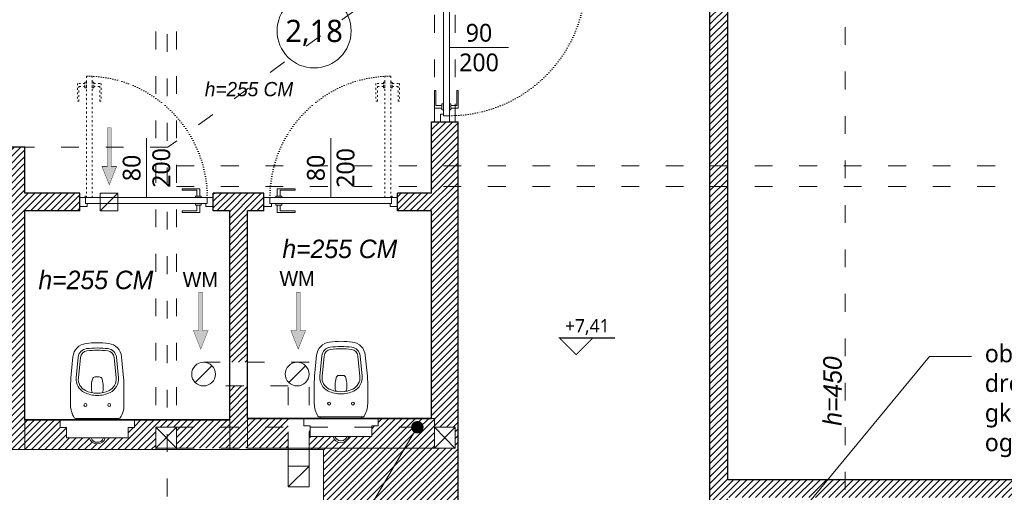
# Model space of a CAD drawing. Header units: millimetres. Extents: x -221 to 149158, y -114258 to 0.
# Tile 22 of 219: x 127509 to 128173, y -95976 to -95657. Entities that reach past the tile are written whole.
import ezdxf
from ezdxf import colors
from ezdxf.entities.mleader import LeaderData, LeaderLine
from ezdxf.enums import TextEntityAlignment as Align
from ezdxf.math import Vec2, Vec3

# ---------------------------------------------------------------- set-up
doc = ezdxf.new("R2010")
doc.units = ezdxf.units.MM
doc.linetypes.add('ACAD_ISO03W100', pattern=[30, 12, -18])
doc.linetypes.add('ACAD_ISO07W100', pattern=[3, 0, -3])
doc.layers.get('0').update_dxf_attribs({"lineweight": 0})
for name, color, linetype, lineweight, true_color in [('A-przekrycieram.ART', 7, 'Continuous', 0, 0xffffff), ('instalacje_arch', 7, 'Continuous', 30, 0xd60000), ('wypełnienie 2', 7, 'Continuous', 0, 0x363636)]:
    doc.layers.add(name, color=color, linetype=linetype, lineweight=lineweight, true_color=true_color)
for name, color, linetype, lineweight in [('A-sanitariaty.ART', 250, 'Continuous', 0), ('opis..KF', 250, 'Continuous', 15), ('stolarka_arch', 250, 'Continuous', 5), ('TEXT', 63, 'Continuous', 0), ('wentylacja..KF', 202, 'Continuous', 15), ('wymiar..KF', 12, 'Continuous', 5), ('ściana pro..KF', 222, 'Continuous', 30), ('ściany ist..KF', 61, 'Continuous', 5)]:
    doc.layers.add(name, color=color, linetype=linetype, lineweight=lineweight)
doc.styles.add('ARCH', font='segoeuil.ttf')
pattern_1 = [(45, (-308.0725, -60182.9095), (-2.24506403, 2.24506403), [])]

# ---------------------------------------------------------------- blocks, each defined once
blk = doc.blocks.new('*U1677')
at = {"layer": 'A-przekrycieram.ART'}
h = blk.add_hatch(color=256, dxfattribs=at)
h.dxf.hatch_style = 1
h.paths.add_polyline_path([(0, 4200), (5940, 4200), (5940, 0), (0, 0)])
h.paths.add_polyline_path([(200, 4100), (5840, 4100), (5840, 100), (200, 100)], flags=16)
blk = doc.blocks.new('*U1671')
at = {"layer": 'instalacje_arch', "color": 41, "linetype": 'ACAD_ISO03W100', "lineweight": 9, "true_color": 0xf4ee51}
blk.add_line((0, -3656.97), (0, -145), dxfattribs=at)
at = {"layer": 'instalacje_arch', "color": 41, "true_color": 0xf4ee51, "style": 'ARCH'}
blk.add_attdef('P1', text='', height=20, rotation=180, dxfattribs=at).set_placement((0, 0), align=Align.MIDDLE_CENTER)
blk.add_attdef('P2', text='', height=20, dxfattribs=at).set_placement((0, -3801.97), align=Align.MIDDLE_CENTER)
blk = doc.blocks.new('*U621')
at = {"layer": 'stolarka_arch', "linetype": 'ACAD_ISO03W100', "lineweight": 0, "ltscale": 0.1}
for points in [[(4.5, 82), (4.5, 0), (8.5, 0), (8.5, 82)], [(3.5, 77), (-1.5, 77), (-1.5, 65), (-0.5, 65), (-0.5, 75), (3.5, 75)], [(3.5, 78), (3.5, 74), (4.5, 74), (4.5, 78)], [(9.5, 78), (9.5, 74), (8.5, 74), (8.5, 78)], [(9.5, 77), (14.5, 77), (14.5, 65), (13.5, 65), (13.5, 75), (9.5, 75)]]:
    blk.add_lwpolyline(points, close=True, dxfattribs=at)
at = {"layer": 'stolarka_arch'}
for points in [[(5, -4), (5, -6), (0, -6), (0, 0), (4, 0), (4, -4), (5, -4)], [(86, 0), (4, 0), (4, -4), (86, -4)], [(81, 1), (81, 6), (69, 6), (69, 5), (79, 5), (79, 1)], [(82, 1), (78, 1), (78, 0), (82, 0)], [(85, -4), (85, -6), (90, -6), (90, 0), (86, 0), (86, -4), (85, -4)], [(81, -5), (81, -10), (69, -10), (69, -9), (79, -9), (79, -5)], [(82, -5), (78, -5), (78, -4), (82, -4)]]:
    blk.add_lwpolyline(points, close=True, dxfattribs=at)
blk.add_circle((4, 0.5), 0.5, dxfattribs=at)
at = {"layer": 'stolarka_arch', "linetype": 'ACAD_ISO07W100', "lineweight": 0, "ltscale": 0.5}
blk.add_arc((4, 0), 82, 0, 89.65063, dxfattribs=at)
blk = doc.blocks.new('*U1658')
at = {"layer": 'A-sanitariaty.ART'}
for p, q in [((64.28, 14.95), (64.28, 20)), ((64.28, 20), (68.28, 20)), ((68.28, 20), (110.28, 20)), ((110.28, 20), (114.28, 20)), ((114.28, 14.95), (114.28, 20)), ((68.48, 14.95), (64.28, 14.95)), ((110.08, 14.95), (114.28, 14.95)), ((110.08, 7.8), (68.48, 7.8))]:
    blk.add_line(p, q, dxfattribs=at)
for points in [[(89.28, 21), (103.97, 21, 0.257543), (104.82, 21.47, 0.141569), (107.28, 30), (107.28, 43.6, 0.023969), (107.05, 48.39), (105.69, 62.56, 0.351403), (96.96, 71.53, 0.03082), (89.28, 72, 0.03082), (81.6, 71.53, 0.351403), (72.87, 62.56), (71.51, 48.39, 0.023969), (71.28, 43.6), (71.28, 30, 0.141569), (73.75, 21.47, 0.257543), (74.59, 21)], [(89.28, 36.5, 0.111482), (97.87, 38.44, 0.315527), (103.53, 48.43), (102.21, 62.22, 0.351403), (96.53, 68.05, 0.03082), (89.28, 68.5, 0.03082), (82.03, 68.05, 0.351403), (76.36, 62.22), (75.03, 48.43, 0.315527), (80.69, 38.44, 0.111482)], [(89.28, 38, 0.111482), (97.23, 39.79, 0.315527), (102.04, 48.28), (100.71, 62.08, 0.351403), (96.35, 66.56, 0.03082), (89.28, 67, 0.03082), (82.21, 66.56, 0.351403), (77.85, 62.08), (76.52, 48.28, 0.315527), (81.33, 39.79, 0.111482)]]:
    blk.add_lwpolyline(points, format="xyb", close=True, dxfattribs=at)
blk.add_lwpolyline([(92.59, 38.3), (92.92, 39.1, 0.096361), (93.28, 40.97), (93.28, 43.01, 0.049389), (93.09, 44.97), (92.6, 47.39, 0.357511), (90.64, 49), (89.28, 49), (87.92, 49, 0.357511), (85.96, 47.39), (85.48, 44.97, 0.049389), (85.28, 43.01), (85.28, 40.97, 0.096361), (85.65, 39.1), (85.97, 38.3)], format="xyb", dxfattribs=at)
for points in [[(0, 0), (0, 20), (138.12, 20), (138.12, 0)], [(103.28, 21), (75.28, 21), (75.28, 20), (103.28, 20)]]:
    blk.add_lwpolyline(points, close=True, dxfattribs=at)
for points in [[(68.48, 14.95), (68.48, 7.8)], [(110.08, 14.95), (110.08, 7.8)]]:
    blk.add_lwpolyline(points, dxfattribs=at)
for centre in [(81.28, 30), (97.28, 30)]:
    blk.add_circle(centre, 1, dxfattribs=at)
for radius, start, end in [(5.6, 195.96311, 270), (4.5, 200.01372, 339.98628), (5.6, 270, 344.03689)]:
    blk.add_arc((89.28, 9.34), radius, start, end, dxfattribs=at)
blk = doc.blocks.new('*U1631')
at = {"layer": 'A-sanitariaty.ART'}
for p, q in [((38.06, 14.95), (38.06, 20)), ((38.06, 20), (42.06, 20)), ((42.06, 20), (84.06, 20)), ((84.06, 20), (88.06, 20)), ((88.06, 14.95), (88.06, 20)), ((42.26, 14.95), (38.06, 14.95)), ((83.86, 14.95), (88.06, 14.95)), ((83.86, 7.8), (42.26, 7.8))]:
    blk.add_line(p, q, dxfattribs=at)
for points in [[(63.06, 21), (77.75, 21, 0.257543), (78.6, 21.47, 0.141569), (81.06, 30), (81.06, 43.6, 0.023969), (80.83, 48.39), (79.47, 62.56, 0.351403), (70.75, 71.53, 0.03082), (63.06, 72, 0.03082), (55.38, 71.53, 0.351403), (46.65, 62.56), (45.29, 48.39, 0.023969), (45.06, 43.6), (45.06, 30, 0.141569), (47.53, 21.47, 0.257543), (48.37, 21)], [(63.06, 36.5, 0.111482), (71.66, 38.44, 0.315527), (77.31, 48.43), (75.99, 62.22, 0.351403), (70.32, 68.05, 0.03082), (63.06, 68.5, 0.03082), (55.81, 68.05, 0.351403), (50.14, 62.22), (48.81, 48.43, 0.315527), (54.47, 38.44, 0.111482)], [(63.06, 38, 0.111482), (71.01, 39.79, 0.315527), (75.82, 48.28), (74.49, 62.08, 0.351403), (70.13, 66.56, 0.03082), (63.06, 67, 0.03082), (55.99, 66.56, 0.351403), (51.63, 62.08), (50.31, 48.28, 0.315527), (55.11, 39.79, 0.111482)]]:
    blk.add_lwpolyline(points, format="xyb", close=True, dxfattribs=at)
blk.add_lwpolyline([(66.37, 38.3), (66.7, 39.1, 0.096361), (67.06, 40.97), (67.06, 43.01, 0.049389), (66.87, 44.97), (66.38, 47.39, 0.357511), (64.42, 49), (63.06, 49), (61.7, 49, 0.357511), (59.74, 47.39), (59.26, 44.97, 0.049389), (59.06, 43.01), (59.06, 40.97, 0.096361), (59.43, 39.1), (59.75, 38.3)], format="xyb", dxfattribs=at)
for points in [[(0, 0), (0, 20), (126.13, 20), (126.13, 0)], [(77.06, 21), (49.06, 21), (49.06, 20), (77.06, 20)]]:
    blk.add_lwpolyline(points, close=True, dxfattribs=at)
for points in [[(42.26, 14.95), (42.26, 7.8)], [(83.86, 14.95), (83.86, 7.8)]]:
    blk.add_lwpolyline(points, dxfattribs=at)
for centre in [(55.06, 30), (71.06, 30)]:
    blk.add_circle(centre, 1, dxfattribs=at)
for radius, start, end in [(5.6, 195.96311, 270), (4.5, 200.01372, 339.98628), (5.6, 270, 344.03689)]:
    blk.add_arc((63.06, 9.34), radius, start, end, dxfattribs=at)
blk = doc.blocks.new('opis drzwi')
at = {"layer": 'opis..KF'}
blk.add_line((-20, 0), (20, 0), dxfattribs=at)
at = {"layer": 'opis..KF', "style": 'ARCH', "flags": 12}
for tag, p in [('90', (0, 10)), ('200', (0, -10))]:
    blk.add_attdef(tag, text='', height=12, dxfattribs=at).set_placement(p, align=Align.MIDDLE_CENTER)
blk = doc.blocks.new('*U614')
at = {"layer": 'stolarka_arch', "linetype": 'ACAD_ISO03W100', "lineweight": 0, "ltscale": 0.1}
for points in [[(3.5, 87), (-1.5, 87), (-1.5, 75), (-0.5, 75), (-0.5, 85), (3.5, 85)], [(3.5, 88), (3.5, 84), (4.5, 84), (4.5, 88)], [(4.5, 92), (4.5, 0), (8.5, 0), (8.5, 92)], [(9.5, 88), (9.5, 84), (8.5, 84), (8.5, 88)], [(9.5, 87), (14.5, 87), (14.5, 75), (13.5, 75), (13.5, 85), (9.5, 85)]]:
    blk.add_lwpolyline(points, close=True, dxfattribs=at)
at = {"layer": 'stolarka_arch'}
for points in [[(5, -4), (5, -6), (0, -6), (0, 0), (4, 0), (4, -4), (5, -4)], [(96, 0), (4, 0), (4, -4), (96, -4)], [(91, 1), (91, 6), (79, 6), (79, 5), (89, 5), (89, 1)], [(92, 1), (88, 1), (88, 0), (92, 0)], [(95, -4), (95, -6), (100, -6), (100, 0), (96, 0), (96, -4), (95, -4)], [(91, -5), (91, -10), (79, -10), (79, -9), (89, -9), (89, -5)], [(92, -5), (88, -5), (88, -4), (92, -4)]]:
    blk.add_lwpolyline(points, close=True, dxfattribs=at)
blk.add_circle((4, 0.5), 0.5, dxfattribs=at)
at = {"layer": 'stolarka_arch', "linetype": 'ACAD_ISO07W100', "lineweight": 0, "ltscale": 0.5}
blk.add_arc((4, 0), 92, 0, 89.65063, dxfattribs=at)
blk = doc.blocks.new('*U1661')
at = {"layer": 'wentylacja..KF', "lineweight": 0}
blk.add_line((5.66, 5.66), (-5.66, -5.66), dxfattribs=at)
at = {"layer": 'wentylacja..KF'}
blk.add_circle((0, 0), 8, dxfattribs=at)
blk = doc.blocks.new('*U1657')
at = {"layer": 'wentylacja..KF', "lineweight": 5}
h = blk.add_hatch(color=256, dxfattribs=at)
h.dxf.hatch_style = 1
h.paths.add_polyline_path([(12.5, 5), (12.5, 1.25), (38.48, 1.25), (38.48, -1.25), (12.5, -1.25), (12.5, -5), (0, 0)])
at = {"layer": 'wentylacja..KF', "color": 240, "const_width": 0.239}
blk.add_lwpolyline([(12.5, 5), (12.5, 1.25), (38.48, 1.25), (38.48, -1.25), (12.5, -1.25), (12.5, -5), (0, 0)], close=True, dxfattribs=at)
blk = doc.blocks.new('nr pom')
at = {"layer": 'opis..KF', "lineweight": 20}
blk.add_circle((0, 0), 25, dxfattribs=at)
at = {"layer": 'opis..KF', "style": 'ARCH'}
blk.add_attdef('00', text='', height=15, dxfattribs=at).set_placement((0, 0), align=Align.MIDDLE_CENTER)
blk = doc.blocks.new('_Dot')
at = {"color": 0, "linetype": 'ByBlock', "lineweight": -2}
blk.add_line((-0.5, 0), (-1, 0), dxfattribs=at)
at = {"color": 0, "linetype": 'ByBlock', "const_width": 0.5}
blk.add_lwpolyline([(-0.25, 0, 1), (0.25, 0, 1)], format="xyb", close=True, dxfattribs=at)
blk = doc.blocks.new('*U1673')
at = {"layer": 'opis..KF', "color": 1, "const_width": 1}
blk.add_lwpolyline([(35, 15), (-15, 15), (0, 0), (15, 15)], dxfattribs=at)
at = {"layer": 'opis..KF', "color": 1, "style": 'ARCH'}
blk.add_attdef('±0,00', text='', height=12, dxfattribs=at).set_placement((10, 26), align=Align.MIDDLE_CENTER)

msp = doc.modelspace()

# ---------------------------------------------------------------- hatches: boundary and pattern name
at = {"layer": 'wypełnienie 2', "linetype": 'ByBlock'}
h = msp.add_hatch(dxfattribs=at)
h.set_pattern_fill('ANSI31', color=256)
h.set_pattern_definition(pattern_1)
h.paths.add_polyline_path([(127986.4, -95446.07), (127974.4, -95446.07), (127974.4, -95479.86), (127986.4, -95479.86)])
h.paths.add_polyline_path([(127986.4, -95480.96), (127986.4, -95479.86), (127974.4, -95479.86), (127974.4, -95493.86), (127986.4, -95493.86)])
h.paths.add_polyline_path([(127986.4, -95493.86), (127974.4, -95493.86), (127974.4, -95755.46), (127986.4, -95755.46)])
h.paths.add_polyline_path([(127986.4, -95755.46), (127974.4, -95755.46), (127974.4, -95769.46), (127986.4, -95769.46)])
h.paths.add_polyline_path([(127986.4, -95769.46), (127974.4, -95769.46), (127974.4, -95989.36), (127986.4, -95989.36), (127986.4, -95979.36), (128057.81, -95979.36), (128065.65, -95970.99), (128065.65, -95967.36), (127986.4, -95967.36)])
h.paths.add_polyline_path([(127834.2, -95603.29), (127977.3, -95603.29), (127977.3, -95542.63), (127834.2, -95542.63)], flags=9)
h = msp.add_hatch(dxfattribs=at)
h.set_pattern_fill('ANSI31', color=256)
h.set_pattern_definition(pattern_1)
h.paths.add_polyline_path([(127501.4, -95742.86), (127210.9, -95742.86), (127210.9, -95754.86), (127500.4, -95754.86), (127500.4, -95946.86), (127501.4, -95946.86)])
h.paths.add_polyline_path([(127512.4, -95742.86), (127501.4, -95742.86), (127501.4, -95946.86), (127512.4, -95946.86), (127512.4, -95926.86), (127512.4, -95785.86), (127549.4, -95785.86), (127549.4, -95773.86), (127512.4, -95773.86)])
h.paths.add_polyline_path([(127662.53, -95903.95), (127650.53, -95903.95), (127650.53, -95926.86), (127650.53, -95931.86), (127662.53, -95931.86), (127662.53, -95925.86)])
h.paths.add_polyline_path([(127662.53, -95931.86), (127650.53, -95931.86), (127650.53, -95945.86), (127662.53, -95945.86)])
h.paths.add_polyline_path([(127662.53, -95785.86), (127673.65, -95785.86), (127673.65, -95773.86), (127639.4, -95773.86), (127639.4, -95785.86), (127650.53, -95785.86), (127650.53, -95887.95), (127662.53, -95887.95)])
h.paths.add_polyline_path([(127804.65, -95769.46), (127786.65, -95769.46), (127786.65, -95773.86), (127763.65, -95773.86), (127763.65, -95785.86), (127786.65, -95785.86), (127786.65, -95925.86), (127788.65, -95925.86), (127788.65, -95931.86), (127802.65, -95931.86), (127802.65, -95946.09), (127802.42, -95945.86), (127768.74, -95945.86), (127744.37, -95986.86), (127804.65, -95986.86)])
h.paths.add_polyline_path([(127804.65, -95755.46), (127786.65, -95755.46), (127786.65, -95769.46), (127804.65, -95769.46)])
h.paths.add_polyline_path([(127804.65, -95725.62), (127786.65, -95725.62), (127786.65, -95755.46), (127804.65, -95755.46)])
h.paths.add_polyline_path([(127768.74, -95945.86), (127704.02, -95945.86), (127704.02, -95946.86), (127713.9, -95946.86), (127713.9, -95986.86), (127744.37, -95986.86)])
h.paths.add_polyline_path([(127788.65, -95931.86), (127778.32, -95931.86, -0.581623), (127776.43, -95932.93, -0.264524), (127775.82, -95931.86), (127746.39, -95931.86), (127746.39, -95938.06), (127730.97, -95938.06, -0.334774), (127725.59, -95942.12, -0.334774), (127720.2, -95938.06), (127704.79, -95938.06), (127704.79, -95931.86), (127704.02, -95931.86), (127704.02, -95945.86), (127788.65, -95945.86)])
h.paths.add_polyline_path([(127788.65, -95925.86), (127750.59, -95925.86), (127750.59, -95930.91), (127746.39, -95930.91), (127746.39, -95931.86), (127775.82, -95931.86, -0.581623), (127777.71, -95930.78, -0.264524), (127778.32, -95931.86), (127788.65, -95931.86)], flags=17)
h.paths.add_polyline_path([(127690.01, -95931.86), (127662.53, -95931.86), (127662.53, -95945.86), (127690.02, -95945.86)])
h.paths.add_polyline_path([(127690.01, -95925.86), (127662.53, -95925.86), (127662.53, -95931.86), (127690.01, -95931.86)])
h.paths.add_polyline_path([(127650.53, -95926.86), (127614.65, -95926.86), (127614.65, -95931.86), (127650.53, -95931.86)])
h.paths.add_polyline_path([(127650.53, -95931.86), (127614.65, -95931.86), (127614.65, -95945.86), (127650.53, -95945.86)])
h.paths.add_polyline_path([(127600.65, -95926.86), (127586.24, -95926.86), (127586.24, -95931.91), (127582.04, -95931.91), (127582.04, -95939.06), (127566.63, -95939.06, -0.334774), (127561.24, -95943.12, -0.334774), (127555.86, -95939.06), (127540.44, -95939.06), (127540.44, -95931.91), (127536.24, -95931.91), (127536.24, -95926.86), (127512.4, -95926.86), (127512.4, -95946.86), (127600.65, -95946.86)])
h.paths.add_polyline_path([(127608.26, -95926.86), (127600.65, -95926.86), (127600.65, -95931.86), (127608.26, -95931.86)])
h.paths.add_polyline_path([(127614.65, -95926.86), (127608.26, -95926.86), (127608.26, -95931.86), (127614.65, -95931.86)])
h = msp.add_hatch(dxfattribs=at)
h.set_pattern_fill('ANSI31', color=256)
h.set_pattern_definition(pattern_1)
h.paths.add_polyline_path([(128357.4, -95750.46), (128342.65, -95750.46), (128342.65, -95769.46), (128328.65, -95769.46), (128301.9, -95769.46), (128301.9, -95774.46), (128301.9, -95967.36), (128069.06, -95967.36), (128065.65, -95970.99), (128065.65, -95979.36), (128301.9, -95979.36), (128301.9, -95989.36), (128342.65, -95989.36), (128342.65, -96003.36), (128342.65, -96008.36), (128357.4, -96008.36), (128357.4, -95979.36), (128316.9, -95979.36), (128316.9, -95773.36), (128357.4, -95773.36)])
h.paths.add_polyline_path([(128328.65, -95755.46), (128301.9, -95755.46), (128301.9, -95769.46), (128328.65, -95769.46)], flags=17)
h.paths.add_polyline_path([(128328.65, -95750.46), (128301.9, -95750.46), (128301.9, -95755.46), (128328.65, -95755.46)], flags=17)
h.paths.add_polyline_path([(128328.65, -95989.36), (128301.9, -95989.36), (128301.9, -96002.86), (128328.65, -96002.86)], flags=17)
h.paths.add_polyline_path([(128328.65, -96002.86), (128301.9, -96002.86), (128301.9, -96008.36), (128328.65, -96008.36)], flags=17)
h.paths.add_polyline_path([(128342.65, -96003.36), (128328.65, -96003.36), (128328.65, -96008.36), (128342.65, -96008.36)], flags=17)
h.paths.add_polyline_path([(128065.65, -95970.99), (128057.81, -95979.36), (128065.65, -95979.36)])
h.paths.add_polyline_path([(128516.65, -95967.36), (128371.4, -95967.36), (128371.4, -95979.36), (128516.65, -95979.36)])
h.paths.add_polyline_path([(128530.65, -95967.36), (128516.65, -95967.36), (128516.65, -95979.36), (128530.65, -95979.36)])

# ---------------------------------------------------------------- linework, layer by layer
at = {"linetype": 'ACAD_ISO03W100'}
for p, q in [((128065.65, -94251.86), (128065.65, -96860.36)), ((127600.65, -95946.86), (127600.65, -94377.86)), ((127614.65, -95946.86), (127614.65, -94377.86)), ((127788.65, -95725.62), (127788.65, -95273.12)), ((127802.65, -95725.62), (127802.65, -95605.62)), ((127735.9, -95649.86), (127608.91, -95742.86)), ((127608.91, -95742.86), (127210.9, -95742.86)), ((127614.65, -95755.46), (128328.65, -95755.46)), ((127614.65, -95769.46), (128328.65, -95769.46)), ((127614.65, -95931.86), (127802.65, -95931.86)), ((127614.65, -95945.86), (127802.65, -95945.86))]:
    msp.add_line(p, q, dxfattribs=at)
for p, q in [((127690.02, -95958.17), (127690.02, -95946.86)), ((127704.02, -95958.17), (127704.02, -95946.86)), ((127690.02, -95972.17), (127704.02, -95958.17))]:
    msp.add_line(p, q)
for points in [[(127704.02, -95946.86), (127704.02, -95887.95), (127632.93, -95887.95)], [(127690.02, -95946.86), (127689.99, -95903.95), (127632.93, -95903.95)]]:
    msp.add_lwpolyline(points, dxfattribs=at)
msp.add_lwpolyline([(127690.02, -95958.17), (127704.02, -95958.17), (127704.02, -95972.17), (127690.02, -95972.17)], close=True)
at = {"layer": 'wentylacja..KF'}
msp.add_line((127563.16, -95785.86), (127575.16, -95773.86), dxfattribs=at)
msp.add_lwpolyline([(127563.16, -95773.86), (127575.16, -95773.86), (127575.16, -95785.86), (127563.16, -95785.86)], close=True, dxfattribs=at)
at = {"layer": 'ściana pro..KF', "linetype": 'ByBlock'}
for p, q in [((127974.4, -96008.36), (127974.4, -95446.07)), ((127986.4, -95967.36), (127986.4, -95446.07)), ((127786.65, -95773.86), (127786.65, -95725.62)), ((127786.65, -95725.62), (127804.65, -95725.62)), ((127804.65, -95986.86), (127804.65, -95725.62)), ((127549.4, -95773.86), (127512.4, -95773.86)), ((127549.4, -95785.86), (127549.4, -95773.86)), ((127673.65, -95773.86), (127639.4, -95773.86)), ((127639.4, -95785.86), (127639.4, -95773.86)), ((127673.65, -95785.86), (127673.65, -95773.86)), ((127763.65, -95785.86), (127763.65, -95773.86)), ((127786.65, -95773.86), (127763.65, -95773.86)), ((127549.4, -95785.86), (127512.4, -95785.86)), ((127650.53, -95785.86), (127639.4, -95785.86)), ((127650.53, -95926.86), (127650.53, -95785.86)), ((127673.65, -95785.86), (127662.53, -95785.86)), ((127662.53, -95925.86), (127662.53, -95785.86)), ((127786.65, -95785.86), (127763.65, -95785.86)), ((127786.65, -95925.86), (127786.65, -95785.86)), ((127650.53, -95926.86), (127512.4, -95926.86)), ((127512.4, -95926.86), (127650.53, -95926.86)), ((127786.65, -95925.86), (127662.53, -95925.86)), ((127662.53, -95925.86), (127786.65, -95925.86)), ((128301.9, -95967.36), (127986.4, -95967.36))]:
    msp.add_line(p, q, dxfattribs=at)
for points in [[(127512.4, -95773.86), (127512.4, -95742.86), (127210.9, -95742.86)], [(127512.4, -95926.86), (127512.4, -95785.86)]]:
    msp.add_lwpolyline(points, dxfattribs=at)
at = {"layer": 'ściany ist..KF', "linetype": 'ByBlock'}
for p, q in [((127600.65, -95931.86), (127614.65, -95945.86)), ((127600.65, -95945.86), (127614.65, -95931.86)), ((127802.65, -95946.09), (127788.65, -95931.86)), ((127788.65, -95945.86), (127802.65, -95931.86))]:
    msp.add_line(p, q, dxfattribs=at)
for points in [[(127498.59, -95986.86), (127146.94, -95986.86), (127146.94, -95940.86), (127164.9, -95940.86), (127164.9, -95703.78), (127210.9, -95703.78), (127210.9, -95969.36), (127473.9, -95969.36), (127473.9, -95946.86), (127646.57, -95946.86)], [(127600.65, -95931.86), (127614.65, -95931.86), (127614.65, -95945.86), (127600.65, -95945.86), (127600.65, -95931.86)], [(127788.65, -95931.86), (127802.65, -95931.86), (127802.65, -95945.86), (127788.65, -95945.86), (127788.65, -95931.86)], [(127646.57, -95946.86), (127713.9, -95946.86), (127713.9, -95986.86), (127687.9, -95986.86), (127687.9, -96390.86)]]:
    msp.add_lwpolyline(points, dxfattribs=at)

# ---------------------------------------------------------------- block references
msp.add_blockref('*U1677', (124925.8, -98182.7))
at = {"layer": 'A-sanitariaty.ART', "xscale": -1}
for name, p in [('*U1631', (127788.65, -95945.86)), ('*U1658', (127650.53, -95946.86))]:
    msp.add_blockref(name, p, dxfattribs=at)
at = {"layer": 'instalacje_arch'}
msp.add_blockref('*U1671', (127608.26, -94181.53), dxfattribs=at)
at = {"layer": 'opis..KF', "color": 30}
msp.add_blockref('nr pom', (127707.45, -95664.37), dxfattribs=at).add_auto_attribs({'00': '2,18'})
at = {"layer": 'stolarka_arch', "rotation": 270}
msp.add_blockref('*U614', (127798.65, -95625.62), dxfattribs=at)
at = {"layer": 'stolarka_arch'}
msp.add_blockref('*U621', (127549.4, -95776.86), dxfattribs=at)
at = {"layer": 'stolarka_arch', "xscale": -1}
msp.add_blockref('*U621', (127763.65, -95776.86), dxfattribs=at)
at = {"layer": 'TEXT'}
ref = msp.add_blockref('opis drzwi', (127818.65, -95675.62), dxfattribs=at)
ref.add_attrib('90', '90', dxfattribs={"layer": 'opis..KF', "height": 12, "style": 'ARCH'}).set_placement((127818.65, -95665.62), align=Align.MIDDLE_CENTER)
ref.add_attrib('200', '200', dxfattribs={"layer": 'opis..KF', "height": 12, "style": 'ARCH'}).set_placement((127818.65, -95685.62), align=Align.MIDDLE_CENTER)
ref = msp.add_blockref('opis drzwi', (127594.4, -95756.86), dxfattribs=dict(at, rotation=90))
ref.add_attrib('90', '80', dxfattribs={"layer": 'opis..KF', "height": 12, "rotation": 90, "style": 'ARCH'}).set_placement((127584.4, -95756.86), align=Align.MIDDLE_CENTER)
ref.add_attrib('200', '200', dxfattribs={"layer": 'opis..KF', "height": 12, "rotation": 90, "style": 'ARCH'}).set_placement((127604.4, -95756.86), align=Align.MIDDLE_CENTER)
ref = msp.add_blockref('opis drzwi', (127718.65, -95756.86), dxfattribs=dict(at, rotation=90))
ref.add_attrib('90', '80', dxfattribs={"layer": 'opis..KF', "height": 12, "rotation": 90, "style": 'ARCH'}).set_placement((127708.65, -95756.86), align=Align.MIDDLE_CENTER)
ref.add_attrib('200', '200', dxfattribs={"layer": 'opis..KF', "height": 12, "rotation": 90, "style": 'ARCH'}).set_placement((127728.65, -95756.86), align=Align.MIDDLE_CENTER)
at = {"layer": 'wentylacja..KF'}
for name, p, rotation in [('*U1657', (127569.33, -95768.26), 89.99999999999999), ('*U1657', (127631.01, -95879.09), 89.99999999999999), ('*U1657', (127696.76, -95879.09), 89.99999999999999), ('*U1661', (127632.93, -95895.95), 180), ('*U1661', (127696.02, -95895.95), 180)]:
    msp.add_blockref(name, p, dxfattribs=dict(at, rotation=rotation))
at = {"layer": 'wymiar..KF', "xscale": 0.75, "yscale": 0.75, "zscale": 0.75}
msp.add_blockref('*U1673', (127884.17, -95882.88), dxfattribs=at).add_auto_attribs({'±0,00': '+7,41'})

# ---------------------------------------------------------------- texts
at = {"layer": 'opis..KF', "attachment_point": 5, "style": 'ARCH'}
for s, width, heights, insert, char_height in [('{\\fCentury Gothic|b0|i1|c238|p34;h=255 CM}', 156.7001, [0], (127663.55, -95703.73), 9.6), ('{\\fCentury Gothic|b0|i1|c238|p34;h=255 CM}', 156.7001, [0], (127724.8, -95811.55), 12.48), ('{\\fCentury Gothic|b0|i1|c238|p34;h=255 CM}', 156.7001, [0], (127560.31, -95832.51), 12.48), ('{\\fCentury Gothic|b0|i0|c238|p34;\\H1.66667x;WM}', 355.2645, [25], (127630.73, -95832.1), 6), ('{\\fCentury Gothic|b0|i0|c238|p34;\\H1.66667x;WM}', 355.2645, [25], (127695.98, -95831.41), 6)]:
    msp.add_mtext_dynamic_manual_height_columns(s, width=width, gutter_width=70, heights=heights, dxfattribs=dict(at, insert=insert, char_height=char_height))
at = {"layer": 'opis..KF', "insert": (128057.1, -95907.44), "char_height": 12.48, "attachment_point": 5, "rotation": 90, "style": 'ARCH'}
msp.add_mtext_dynamic_manual_height_columns('{\\fCentury Gothic|b0|i1|c238|p34;h=450}', width=156.7001, gutter_width=70, heights=[0], dxfattribs=at)

# ---------------------------------------------------------------- leaders
at = {"layer": 'opis..KF', "lineweight": 9}
ml = msp.add_multileader_mtext('Standard', dxfattribs=at)
ml.set_content('obudowa belki drewnianej płytami gk-fw odpornosci ogniowej EI 60. ', color=256, style='ARCH')
ml.set_leader_properties(color=256, linetype='ByLayer', lineweight=-1)
ml.set_arrow_properties(name='DOT')
ml.build(insert=Vec2(0, 0))
ml.multileader.update_dxf_attribs({"dogleg_length": 28.39, "arrow_head_size": 7.5})
ctx = ml.context
ctx.base_point, ctx.char_height, ctx.arrow_head_size, ctx.landing_gap_size, ctx.plane_origin = Vec3(128150.71, -95884.02), 12, 7.5, 9, Vec3(127467.53, -95947.6)
notes = []
notes.append((ctx, [(1, (1, 1, 0), (128122.32, -95884.02), (1, 0), 28.39, [(0, [(128035.57, -95989.36)], 0, [])])]))
ctx.mtext.insert, ctx.mtext.width, ctx.mtext.flow_direction = Vec3(128159.71, -95876.01), 151.5727, 5
ml = msp.add_multileader_mtext('Standard', dxfattribs=at)
ml.set_content('konstrukcja dachu\\Pobudowana płytami\\Pgk-f w odpornosci \\Pogniowej EI 60', color=256, style='ARCH')
ml.set_leader_properties(color=256, linetype='ByLayer', lineweight=-1)
ml.set_arrow_properties(name='DOT')
ml.build(insert=Vec2(0, 0))
ml.multileader.update_dxf_attribs({"dogleg_length": 31.74, "arrow_head_size": 8.39})
ctx = ml.context
ctx.base_point, ctx.char_height, ctx.arrow_head_size, ctx.landing_gap_size, ctx.plane_origin = Vec3(127754.89, -96022.55), 13.4164, 8.39, 10.06, Vec3(127068.36, -96086.13)
notes.append((ctx, [(1, (1, 1, 0), (127723.15, -96022.55), (1, 0), 31.74, [(0, [(127777.07, -95931.86)], 0, [])])]))
ctx.mtext.insert, ctx.mtext.flow_direction = Vec3(127764.95, -96013.59), 5
for ctx, leaders in notes:
    for number, flags, end, landing, length, lines in leaders:
        leader = LeaderData()
        leader.index, (leader.has_last_leader_line, leader.has_dogleg_vector, leader.attachment_direction) = number, flags
        leader.last_leader_point, leader.dogleg_vector, leader.dogleg_length = Vec3(end), Vec3(landing), length
        for number, points, colour, breaks in lines:
            line = LeaderLine()
            line.index, line.vertices, line.color, line.breaks = number, Vec3.list(points), colors.encode_raw_color(colour), breaks
            leader.lines.append(line)
        ctx.leaders.append(leader)

doc.saveas('drawing.dxf')
